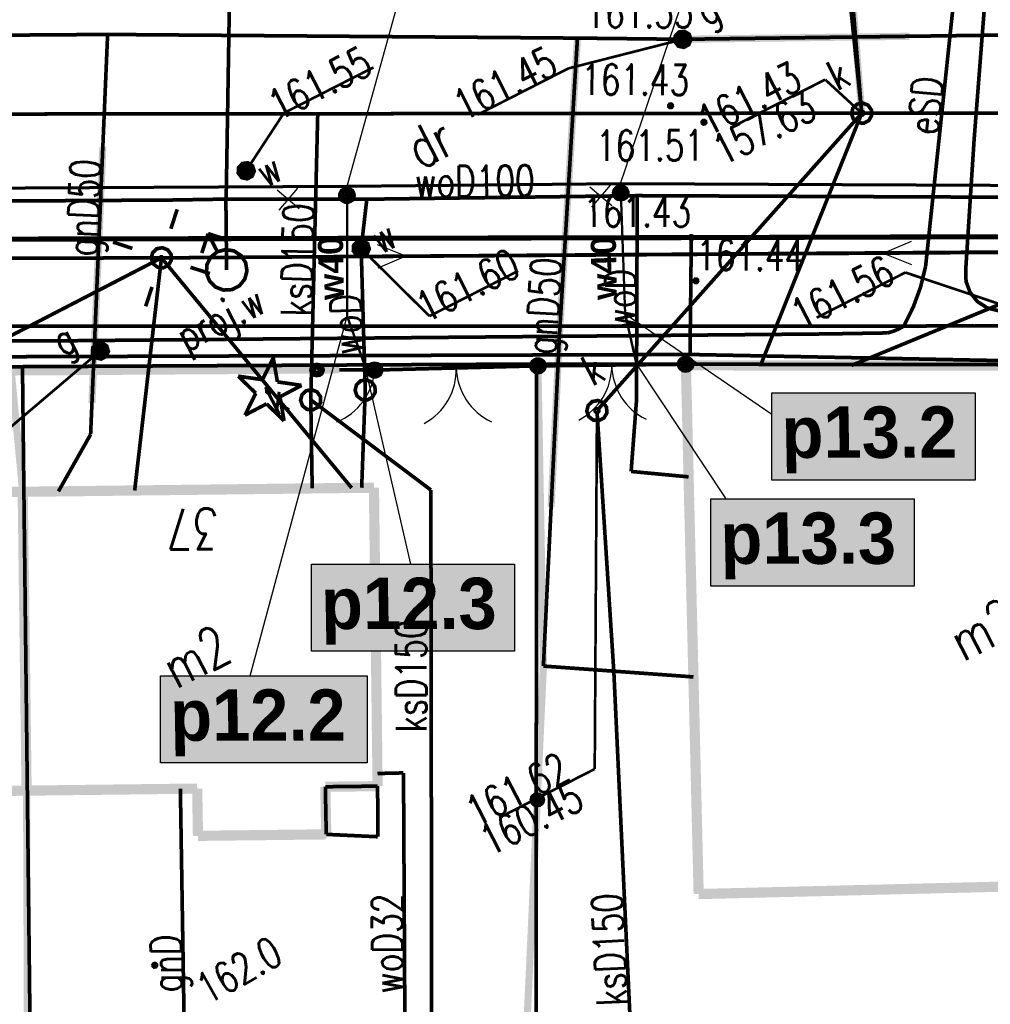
# Model space of a CAD drawing. Extents: x 0 to 7432618, y -40 to 5712028.
# Tile 83 of 165: x 7431326 to 7431349, y 5711639 to 5711663. Entities that reach past the tile are written whole.
import ezdxf
from ezdxf.enums import TextEntityAlignment as Align

# ---------------------------------------------------------------- set-up
doc = ezdxf.new("R2010")
doc.units = 0
doc.header["$MEASUREMENT"] = 0
for name, pattern in [('0', [1.5, 1, -0.5]), ('2218', [1, 0.5, -0.5]), ('3901', [0]), ('5102', [0])]:
    doc.linetypes.add(name, pattern=pattern)
for name, color, linetype in [('Dzialki', 7, 'Continuous'), ('EADTD_T_0', 7, 'Continuous'), ('EGBB_E_T_0', 7, 'Continuous'), ('EGBB_L_0', 7, 'Continuous'), ('EGBE_L_3', 7, 'Continuous'), ('OTK_L_0', 7, 'Continuous'), ('OTK_L_1', 7, 'Continuous'), ('OTK_L_2', 7, 'Continuous'), ('OTO_L_0', 7, 'Continuous'), ('OTO_L_1', 7, 'Continuous'), ('OTO_L_2', 7, 'Continuous'), ('OTR_T_0', 7, 'Continuous'), ('OTR_T_1', 7, 'Continuous'), ('OTZ_T_1', 7, 'Continuous'), ('P_SUKP_L_0', 7, 'Continuous'), ('P_SUL_L_1', 7, 'Continuous'), ('P_SUTP_L_0', 7, 'Continuous'), ('P_SUW_E_T_2', 7, 'Continuous'), ('P_SUW_T_2', 7, 'Continuous'), ('P_SUWP_L_0', 7, 'Continuous'), ('rysunek', 7, 'Continuous'), ('SUE_T_3', 7, 'Continuous'), ('SUEP_E_T_0', 7, 'Continuous'), ('SUEP_L_0', 7, 'Continuous'), ('SUG_E_T_4', 7, 'Continuous'), ('SUG_T_2', 7, 'Continuous'), ('SUGP_E_T_0', 7, 'Continuous'), ('SUGP_L_0', 7, 'Continuous'), ('SUGR_T_0', 7, 'Continuous'), ('SUK_E_T_4', 7, 'Continuous'), ('SUK_T_3', 7, 'Continuous'), ('SUKP_E_T_0', 7, 'Continuous'), ('SUKP_L_0', 7, 'Continuous'), ('SUKR_T_0', 7, 'Continuous'), ('SUL_L_1', 7, 'Continuous'), ('SUP_T_0', 7, 'Continuous'), ('SUP_T_2', 7, 'Continuous'), ('SUTR_T_0', 7, 'Continuous'), ('SUW_E_T_2', 7, 'Continuous'), ('SUW_T_5', 7, 'Continuous'), ('SUWP_E_T_0', 7, 'Continuous'), ('SUWP_L_0', 7, 'Continuous'), ('SUWR_T_0', 7, 'Continuous'), ('Uzytki', 7, 'Continuous')]:
    doc.layers.add(name, color=color, linetype=linetype)
doc.layers.add('rura PRE', color=7, linetype='Continuous', lineweight=30, true_color=0x000000)
doc.layers.add('woda przyłącze', color=140, linetype='Continuous', lineweight=50)
doc.layers.add('woda sieć', color=150, linetype='Continuous', lineweight=70)
doc.styles.add('25', font='GOTHIC.TTF', dxfattribs={"oblique": 8, "height": 0.35})
doc.styles.add('STYL_ARIAL', font='simplex', dxfattribs={"width": 0.75, "oblique": 0.1})

# ---------------------------------------------------------------- blocks, each defined once
blk = doc.blocks.new('OTOB')
at = {"color": 0}
for centre, start, end in [((-1.5, 0), 0, 63.2606), ((1.5, 0), 116.7394, 180)]:
    blk.add_arc(centre, 1.5, start, end, dxfattribs=at)
blk = doc.blocks.new('KOGR')
at = {"color": 0}
for radius in [0.2, 0.18, 0.16, 0.14, 0.12, 0.1, 0.08, 0.06, 0.04, 0.02]:
    blk.add_circle((0, 0), radius, dxfattribs=at)
blk = doc.blocks.new('OTOF')
at = {"color": 0}
blk.add_arc((1.5, 0), 1.5, 116.7394, 180, dxfattribs=at)
blk = doc.blocks.new('SUCW')
at = {"color": 0}
for radius in [0.2, 0.18, 0.16, 0.14, 0.12, 0.1, 0.08, 0.06, 0.04, 0.02]:
    blk.add_circle((0, 0), radius, dxfattribs=at)

msp = doc.modelspace()

# ---------------------------------------------------------------- hatches: boundary and pattern name
at = {"layer": 'woda sieć', "linetype": 'ByBlock'}
for points in [[(7431348.985, 5711654.239), (7431344, 5711654.239), (7431344, 5711652.1), (7431348.985, 5711652.1)], [(7431347.485, 5711651.639), (7431342.5, 5711651.639), (7431342.5, 5711649.5), (7431347.485, 5711649.5)], [(7431337.685, 5711650.039), (7431332.7, 5711650.039), (7431332.7, 5711647.9), (7431337.685, 5711647.9)], [(7431334.065, 5711647.299), (7431329, 5711647.299), (7431329, 5711645.16), (7431334.065, 5711645.16)]]:
    msp.add_hatch(color=256, dxfattribs=at).paths.add_polyline_path(points)

# ---------------------------------------------------------------- linework, layer by layer
at = {"layer": 'Dzialki', "color": 18, "true_color": 0x000000, "const_width": 0.09}
for points in [[(7431325.61, 5711654.88), (7431313.092, 5711654.821)], [(7431338.226, 5711654.945), (7431325.61, 5711654.88)], [(7431325.964, 5711624.043), (7431325.61, 5711654.88)], [(7431338.199, 5711624.083), (7431338.226, 5711654.945)], [(7431356.106, 5711654.92), (7431338.226, 5711654.945)]]:
    msp.add_lwpolyline(points, dxfattribs=at)
at = {"layer": 'EGBB_L_0', "color": 18, "true_color": 0x000000, "const_width": 0.25}
for points in [[(7431356.089, 5711654.901), (7431341.888, 5711654.912)], [(7431341.888, 5711654.912), (7431342.201, 5711641.944)], [(7431334.234, 5711651.912), (7431325.616, 5711651.811)], [(7431334.324, 5711644.591), (7431334.234, 5711651.912)], [(7431325.616, 5711651.811), (7431316.833, 5711651.704)], [(7431325.711, 5711644.481), (7431325.616, 5711651.811)], [(7431333.041, 5711644.576), (7431334.324, 5711644.591)], [(7431333.064, 5711643.408), (7431333.041, 5711644.576)], [(7431321.467, 5711644.435), (7431325.711, 5711644.481)], [(7431325.711, 5711644.481), (7431329.897, 5711644.531)], [(7431329.897, 5711644.531), (7431329.916, 5711643.372)], [(7431329.916, 5711643.372), (7431333.064, 5711643.408)], [(7431342.201, 5711641.944), (7431356.399, 5711642.291)]]:
    msp.add_lwpolyline(points, dxfattribs=at)
at = {"layer": 'EGBE_L_3', "color": 18, "true_color": 0x000000, "const_width": 0.09}
for points in [[(7431334.324, 5711644.591), (7431333.041, 5711644.576)], [(7431333.041, 5711644.576), (7431333.064, 5711643.408)], [(7431334.329, 5711643.35), (7431334.324, 5711644.591)], [(7431333.064, 5711643.408), (7431334.329, 5711643.35)], [(7431334.329, 5711643.35), (7431334.279, 5711643.409)]]:
    msp.add_lwpolyline(points, dxfattribs=at)
at = {"layer": 'OTK_L_0', "color": 18, "linetype": '0', "true_color": 0x000000, "const_width": 0.09}
for points in [[(7431303.332, 5711657.96), (7431342.021, 5711658.046)], [(7431342.021, 5711658.046), (7431361.288, 5711658.099)]]:
    msp.add_lwpolyline(points, dxfattribs=at)
at = {"layer": 'OTK_L_1', "color": 18, "true_color": 0x000000, "const_width": 0.125}
for points in [[(7431303.332, 5711657.96), (7431342.021, 5711658.046)], [(7431342.021, 5711658.046), (7431361.288, 5711658.099)]]:
    msp.add_lwpolyline(points, dxfattribs=at)
at = {"layer": 'OTK_L_2', "color": 18, "linetype": '0', "true_color": 0x000000, "const_width": 0.09}
for points in [[(7431342.021, 5711658.046), (7431303.332, 5711657.96)], [(7431342.021, 5711658.046), (7431341.99, 5711655.179)], [(7431361.288, 5711658.099), (7431342.021, 5711658.046)], [(7431302.505, 5711655.049), (7431341.99, 5711655.179)], [(7431341.99, 5711655.179), (7431356.089, 5711654.901)]]:
    msp.add_lwpolyline(points, dxfattribs=at)
at = {"layer": 'OTO_L_0', "color": 18, "linetype": '3901', "true_color": 0x000000, "const_width": 0.175}
for points in [[(7431325.336, 5711654.75), (7431333.383, 5711654.801)], [(7431338.258, 5711654.9), (7431338.392, 5711647.536)], [(7431325.616, 5711651.811), (7431325.336, 5711654.75)], [(7431337.896, 5711636.762), (7431338.392, 5711647.536)], [(7431325.784, 5711624.042), (7431325.711, 5711644.481)]]:
    msp.add_lwpolyline(points, dxfattribs=at)
at = {"layer": 'OTO_L_0', "color": 18, "true_color": 0x000000}
for centre, radius in [((7431332.836, 5711654.797), 0.175), ((7431332.836, 5711654.797), 0.158), ((7431332.836, 5711654.797), 0.14), ((7431332.836, 5711654.797), 0.122), ((7431332.836, 5711654.797), 0.105), ((7431332.836, 5711654.797), 0.0875), ((7431332.836, 5711654.797), 0.07), ((7431332.836, 5711654.797), 0.0525), ((7431332.836, 5711654.797), 0.035), ((7431338.241, 5711644.254), 0.175), ((7431338.241, 5711644.254), 0.158), ((7431338.241, 5711644.254), 0.14), ((7431338.241, 5711644.254), 0.122), ((7431338.241, 5711644.254), 0.105), ((7431338.241, 5711644.254), 0.0875), ((7431338.241, 5711644.254), 0.07), ((7431338.241, 5711644.254), 0.0525), ((7431338.241, 5711644.254), 0.035)]:
    msp.add_circle(centre, radius, dxfattribs=at)
at = {"layer": 'OTO_L_1', "color": 18, "true_color": 0x000000, "const_width": 0.09}
for points in [[(7431338.258, 5711654.9), (7431334.251, 5711654.797)], [(7431334.251, 5711654.797), (7431338.258, 5711654.9)], [(7431341.881, 5711654.94), (7431338.258, 5711654.9)], [(7431338.258, 5711654.9), (7431341.881, 5711654.94)]]:
    msp.add_lwpolyline(points, dxfattribs=at)
at = {"layer": 'OTO_L_2', "color": 18, "true_color": 0x000000, "const_width": 0.09}
msp.add_lwpolyline([(7431334.251, 5711654.797), (7431333.383, 5711654.801)], dxfattribs=at)
at = {"layer": 'OTR_T_0', "color": 18, "true_color": 0x000000, "const_width": 0.09}
for points in [[(7431341.492, 5711661.319), (7431341.526, 5711661.322), (7431341.553, 5711661.299), (7431341.555, 5711661.265), (7431341.533, 5711661.239), (7431341.499, 5711661.236), (7431341.472, 5711661.259), (7431341.47, 5711661.293), (7431341.492, 5711661.319)], [(7431342.31, 5711660.915), (7431342.345, 5711660.918), (7431342.371, 5711660.895), (7431342.374, 5711660.861), (7431342.351, 5711660.835), (7431342.317, 5711660.832), (7431342.291, 5711660.855), (7431342.288, 5711660.889), (7431342.31, 5711660.915)], [(7431342.001, 5711658.086), (7431342.035, 5711658.089), (7431342.062, 5711658.067), (7431342.064, 5711658.032), (7431342.042, 5711658.006), (7431342.008, 5711658.003), (7431341.981, 5711658.026), (7431341.979, 5711658.06), (7431342.001, 5711658.086)], [(7431342.114, 5711657.025), (7431342.149, 5711657.028), (7431342.175, 5711657.005), (7431342.177, 5711656.971), (7431342.155, 5711656.945), (7431342.121, 5711656.942), (7431342.095, 5711656.964), (7431342.092, 5711656.999), (7431342.114, 5711657.025)]]:
    msp.add_lwpolyline(points, dxfattribs=at)
at = {"layer": 'OTR_T_1', "color": 18, "true_color": 0x000000, "const_width": 0.09}
msp.add_lwpolyline([(7431328.835, 5711640.237), (7431328.869, 5711640.24), (7431328.896, 5711640.217), (7431328.898, 5711640.183), (7431328.876, 5711640.157), (7431328.842, 5711640.154), (7431328.815, 5711640.176), (7431328.813, 5711640.211), (7431328.835, 5711640.237)], dxfattribs=at)
at = {"layer": 'OTZ_T_1', "color": 96, "true_color": 0x008000, "const_width": 0.09}
for points in [[(7431331.498, 5711654.561), (7431331.764, 5711655.099)], [(7431331.764, 5711655.099), (7431331.865, 5711654.507)], [(7431330.904, 5711654.647), (7431331.498, 5711654.561)], [(7431331.334, 5711654.228), (7431330.904, 5711654.647)], [(7431331.624, 5711654.321), (7431331.659, 5711654.324), (7431331.685, 5711654.302), (7431331.687, 5711654.267), (7431331.665, 5711654.241), (7431331.631, 5711654.238), (7431331.605, 5711654.261), (7431331.602, 5711654.295), (7431331.624, 5711654.321)], [(7431331.865, 5711654.507), (7431332.459, 5711654.421)], [(7431332.459, 5711654.421), (7431331.928, 5711654.141)], [(7431331.068, 5711653.69), (7431331.334, 5711654.228)], [(7431331.928, 5711654.141), (7431332.029, 5711653.55)], [(7431331.599, 5711653.969), (7431331.068, 5711653.69)], [(7431332.029, 5711653.55), (7431331.599, 5711653.969)]]:
    msp.add_lwpolyline(points, dxfattribs=at)
at = {"layer": 'P_SUKP_L_0', "color": 36, "linetype": '0', "true_color": 0x803300, "const_width": 0.09}
msp.add_lwpolyline([(7431345.196, 5711673.491), (7431346.202, 5711661.097)], dxfattribs=at)
at = {"layer": 'P_SUL_L_1', "color": 18, "true_color": 0x000000, "const_width": 0.175}
msp.add_lwpolyline([(7431345.196, 5711673.491), (7431346.202, 5711661.097)], dxfattribs=at)
at = {"layer": 'P_SUTP_L_0', "color": 30, "linetype": '0', "true_color": 0xff9100, "const_width": 0.09}
for points in [[(7431329.02, 5711657.549), (7431353.781, 5711657.72)], [(7431307.218, 5711657.496), (7431329.02, 5711657.549)], [(7431329.02, 5711657.549), (7431317.737, 5711651.715)], [(7431329.02, 5711657.549), (7431333.687, 5711651.906)]]:
    msp.add_lwpolyline(points, dxfattribs=at)
at = {"layer": 'P_SUW_T_2', "color": 5, "true_color": 0x0000ff, "const_width": 0.09}
for points in [[(7431330.165, 5711658.144), (7431330.01, 5711657.668)], [(7431330.392, 5711657.699), (7431330.165, 5711658.144)], [(7431330.165, 5711658.144), (7431330.64, 5711657.989)], [(7431330.392, 5711657.699), (7431330.593, 5711657.752), (7431330.798, 5711657.72), (7431330.972, 5711657.607), (7431331.086, 5711657.432), (7431331.118, 5711657.227), (7431331.064, 5711657.026), (7431330.933, 5711656.864), (7431330.748, 5711656.77), (7431330.54, 5711656.759), (7431330.346, 5711656.834), (7431330.199, 5711656.981), (7431330.125, 5711657.175), (7431330.136, 5711657.382), (7431330.23, 5711657.568), (7431330.392, 5711657.699)]]:
    msp.add_lwpolyline(points, dxfattribs=at)
at = {"layer": 'P_SUWP_L_0', "color": 5, "linetype": '0', "true_color": 0x0000ff, "const_width": 0.09}
msp.add_lwpolyline([(7431330.601, 5711658.984), (7431330.619, 5711657.253)], dxfattribs=at)
at = {"layer": 'rura PRE', "color": 1, "linetype": 'ByBlock'}
for points in [[(7431331.858, 5711659.214), (7431332.4, 5711658.759)], [(7431332.356, 5711659.258), (7431331.901, 5711658.716)], [(7431339.53, 5711659.291), (7431340.071, 5711658.836)], [(7431340.028, 5711659.334), (7431339.573, 5711658.792)]]:
    msp.add_lwpolyline(points, dxfattribs=at)
at = {"layer": 'rysunek', "linetype": 'ByBlock'}
for points in [[(7431333.577, 5711659.311), (7431336.233, 5711668.9)], [(7431340.287, 5711659.371), (7431343.349, 5711668.389)], [(7431331.2, 5711647.299), (7431333.58, 5711656.116)], [(7431340.401, 5711656.179), (7431344, 5711653.719)], [(7431334.003, 5711654.923), (7431335.133, 5711650.039)], [(7431340.679, 5711654.941), (7431342.867, 5711651.639)]]:
    msp.add_lwpolyline(points, dxfattribs=at)
at = {"layer": 'rysunek', "linetype": 'ByBlock', "transparency": 33554676}
for points in [[(7431344, 5711654.239), (7431348.985, 5711654.239), (7431348.985, 5711652.1), (7431344, 5711652.1)], [(7431344, 5711654.239), (7431348.985, 5711654.239), (7431348.985, 5711652.1), (7431344, 5711652.1)], [(7431342.5, 5711651.639), (7431347.485, 5711651.639), (7431347.485, 5711649.5), (7431342.5, 5711649.5)], [(7431342.5, 5711651.639), (7431347.485, 5711651.639), (7431347.485, 5711649.5), (7431342.5, 5711649.5)], [(7431332.7, 5711650.039), (7431337.685, 5711650.039), (7431337.685, 5711647.9), (7431332.7, 5711647.9)], [(7431332.7, 5711650.039), (7431337.685, 5711650.039), (7431337.685, 5711647.9), (7431332.7, 5711647.9)], [(7431329, 5711647.299), (7431334.065, 5711647.299), (7431334.065, 5711645.16), (7431329, 5711645.16)], [(7431329, 5711647.299), (7431334.065, 5711647.299), (7431334.065, 5711645.16), (7431329, 5711645.16)]]:
    msp.add_lwpolyline(points, close=True, dxfattribs=at)
at = {"layer": 'SUE_T_3', "color": 18, "true_color": 0x000000, "const_width": 0.09}
for points in [[(7431329.252, 5711658.263), (7431329.406, 5711658.738)], [(7431328.306, 5711657.781), (7431327.831, 5711657.936)], [(7431328.906, 5711657.772), (7431329.045, 5711657.798), (7431329.175, 5711657.745), (7431329.257, 5711657.63), (7431329.262, 5711657.489), (7431329.191, 5711657.368), (7431329.066, 5711657.304), (7431328.926, 5711657.318), (7431328.815, 5711657.405), (7431328.77, 5711657.539), (7431328.804, 5711657.675), (7431328.906, 5711657.772)], [(7431329.008, 5711657.572), (7431329.028, 5711657.573), (7431329.042, 5711657.561), (7431329.044, 5711657.542), (7431329.031, 5711657.527), (7431329.012, 5711657.526), (7431328.998, 5711657.538), (7431328.996, 5711657.557), (7431329.008, 5711657.572)], [(7431329.733, 5711657.318), (7431330.209, 5711657.163)], [(7431328.788, 5711656.836), (7431328.634, 5711656.361)]]:
    msp.add_lwpolyline(points, dxfattribs=at)
at = {"layer": 'SUEP_L_0', "color": 1, "true_color": 0xff0000}
for p, q in [((7431335.02, 5711657.589), (7431334.325, 5711657.871)), ((7431346.729, 5711657.665), (7431347.42, 5711657.957)), ((7431335.02, 5711657.589), (7431334.329, 5711657.297)), ((7431346.729, 5711657.665), (7431347.423, 5711657.383))]:
    msp.add_line(p, q, dxfattribs=at)
at = {"layer": 'SUEP_L_0', "color": 1, "true_color": 0xff0000, "const_width": 0.09}
for points in [[(7431349.277, 5711671.587), (7431347.769, 5711657.338)], [(7431349.634, 5711669.119), (7431348.958, 5711660.424)], [(7431348.958, 5711660.424), (7431348.754, 5711657.257)], [(7431352.728, 5711657.705), (7431345.948, 5711654.909)], [(7431329.02, 5711657.549), (7431328.363, 5711651.843)], [(7431347.769, 5711657.338), (7431347.646, 5711656.832), (7431347.467, 5711656.343), (7431347.235, 5711655.876)], [(7431349.557, 5711656.252), (7431349.28, 5711656.323), (7431349.039, 5711656.478), (7431348.861, 5711656.702), (7431348.762, 5711656.97), (7431348.754, 5711657.257)], [(7431329.94, 5711655.875), (7431309.605, 5711655.873)], [(7431347.235, 5711655.876), (7431329.94, 5711655.875)], [(7431347.235, 5711655.876), (7431347.109, 5711655.805), (7431346.977, 5711655.748), (7431346.838, 5711655.708)], [(7431348.961, 5711655.881), (7431347.235, 5711655.876)], [(7431370.334, 5711655.806), (7431348.961, 5711655.881)], [(7431326.432, 5711655.513), (7431303.064, 5711655.581)], [(7431345.335, 5711655.683), (7431326.432, 5711655.513)], [(7431346.838, 5711655.708), (7431345.335, 5711655.683)]]:
    msp.add_lwpolyline(points, dxfattribs=at)
at = {"layer": 'SUEP_L_0', "color": 1, "linetype": '5102', "true_color": 0xff0000, "const_width": 0.09}
for points in [[(7431352.728, 5711657.705), (7431329.02, 5711657.549)], [(7431329.02, 5711657.549), (7431307.218, 5711657.496)]]:
    msp.add_lwpolyline(points, dxfattribs=at)
at = {"layer": 'SUG_T_2', "color": 56, "true_color": 0x808000, "const_width": 0.09}
for points in [[(7431341.719, 5711663.089), (7431341.855, 5711663.105), (7431341.97, 5711663.031), (7431342.01, 5711662.9), (7431341.956, 5711662.774), (7431341.834, 5711662.712), (7431341.701, 5711662.743), (7431341.619, 5711662.852), (7431341.626, 5711662.989), (7431341.719, 5711663.089)], [(7431341.731, 5711663.066), (7431341.849, 5711663.081), (7431341.95, 5711663.016), (7431341.985, 5711662.901), (7431341.938, 5711662.791), (7431341.831, 5711662.737), (7431341.715, 5711662.764), (7431341.643, 5711662.859), (7431341.649, 5711662.979), (7431341.731, 5711663.066)], [(7431341.742, 5711663.044), (7431341.856, 5711663.053), (7431341.944, 5711662.979), (7431341.953, 5711662.864), (7431341.878, 5711662.777), (7431341.764, 5711662.768), (7431341.676, 5711662.842), (7431341.667, 5711662.957), (7431341.742, 5711663.044)], [(7431341.753, 5711663.022), (7431341.849, 5711663.029), (7431341.921, 5711662.967), (7431341.929, 5711662.872), (7431341.867, 5711662.799), (7431341.771, 5711662.792), (7431341.699, 5711662.854), (7431341.691, 5711662.949), (7431341.753, 5711663.022)], [(7431341.765, 5711663), (7431341.841, 5711663.006), (7431341.899, 5711662.956), (7431341.905, 5711662.88), (7431341.855, 5711662.821), (7431341.779, 5711662.815), (7431341.721, 5711662.865), (7431341.715, 5711662.941), (7431341.765, 5711663)], [(7431341.776, 5711662.977), (7431341.833, 5711662.982), (7431341.877, 5711662.944), (7431341.881, 5711662.887), (7431341.844, 5711662.844), (7431341.787, 5711662.839), (7431341.743, 5711662.876), (7431341.739, 5711662.934), (7431341.776, 5711662.977)], [(7431341.787, 5711662.955), (7431341.826, 5711662.958), (7431341.855, 5711662.933), (7431341.858, 5711662.895), (7431341.833, 5711662.866), (7431341.795, 5711662.863), (7431341.766, 5711662.888), (7431341.762, 5711662.926), (7431341.787, 5711662.955)], [(7431341.799, 5711662.933), (7431341.818, 5711662.934), (7431341.832, 5711662.922), (7431341.834, 5711662.903), (7431341.821, 5711662.888), (7431341.802, 5711662.887), (7431341.788, 5711662.899), (7431341.786, 5711662.918), (7431341.799, 5711662.933)], [(7431341.807, 5711662.917), (7431341.812, 5711662.917), (7431341.816, 5711662.914), (7431341.817, 5711662.908), (7431341.813, 5711662.904), (7431341.808, 5711662.904), (7431341.804, 5711662.907), (7431341.803, 5711662.913), (7431341.807, 5711662.917)], [(7431327.427, 5711655.443), (7431327.563, 5711655.46), (7431327.678, 5711655.386), (7431327.718, 5711655.255), (7431327.664, 5711655.129), (7431327.542, 5711655.067), (7431327.409, 5711655.097), (7431327.327, 5711655.207), (7431327.334, 5711655.343), (7431327.427, 5711655.443)], [(7431327.439, 5711655.421), (7431327.557, 5711655.436), (7431327.658, 5711655.371), (7431327.693, 5711655.256), (7431327.646, 5711655.146), (7431327.539, 5711655.092), (7431327.423, 5711655.118), (7431327.351, 5711655.214), (7431327.357, 5711655.334), (7431327.439, 5711655.421)], [(7431327.45, 5711655.399), (7431327.564, 5711655.408), (7431327.652, 5711655.333), (7431327.661, 5711655.219), (7431327.586, 5711655.132), (7431327.472, 5711655.123), (7431327.384, 5711655.197), (7431327.375, 5711655.312), (7431327.45, 5711655.399)], [(7431327.461, 5711655.377), (7431327.557, 5711655.384), (7431327.629, 5711655.322), (7431327.637, 5711655.227), (7431327.575, 5711655.154), (7431327.479, 5711655.146), (7431327.407, 5711655.208), (7431327.399, 5711655.304), (7431327.461, 5711655.377)], [(7431327.473, 5711655.354), (7431327.549, 5711655.36), (7431327.607, 5711655.311), (7431327.613, 5711655.234), (7431327.563, 5711655.176), (7431327.487, 5711655.17), (7431327.429, 5711655.22), (7431327.423, 5711655.296), (7431327.473, 5711655.354)], [(7431327.484, 5711655.332), (7431327.541, 5711655.336), (7431327.585, 5711655.299), (7431327.589, 5711655.242), (7431327.552, 5711655.198), (7431327.495, 5711655.194), (7431327.451, 5711655.231), (7431327.447, 5711655.288), (7431327.484, 5711655.332)], [(7431327.495, 5711655.31), (7431327.534, 5711655.313), (7431327.563, 5711655.288), (7431327.566, 5711655.25), (7431327.541, 5711655.221), (7431327.503, 5711655.218), (7431327.474, 5711655.243), (7431327.47, 5711655.281), (7431327.495, 5711655.31)], [(7431327.507, 5711655.287), (7431327.526, 5711655.289), (7431327.54, 5711655.277), (7431327.542, 5711655.257), (7431327.529, 5711655.243), (7431327.51, 5711655.241), (7431327.496, 5711655.254), (7431327.494, 5711655.273), (7431327.507, 5711655.287)], [(7431327.515, 5711655.272), (7431327.52, 5711655.272), (7431327.524, 5711655.268), (7431327.525, 5711655.263), (7431327.521, 5711655.259), (7431327.516, 5711655.258), (7431327.512, 5711655.262), (7431327.511, 5711655.267), (7431327.515, 5711655.272)]]:
    msp.add_lwpolyline(points, dxfattribs=at)
at = {"layer": 'SUGP_L_0', "color": 56, "true_color": 0x808000, "const_width": 0.09}
for points in [[(7431322.118, 5711662.989), (7431327.699, 5711663.029)], [(7431327.699, 5711663.029), (7431327.582, 5711660.277)], [(7431327.699, 5711663.029), (7431339.227, 5711662.939)], [(7431347.371, 5711662.984), (7431351.442, 5711663.037)], [(7431339.227, 5711662.939), (7431338.789, 5711655.71)], [(7431339.227, 5711662.939), (7431341.81, 5711662.91)], [(7431341.81, 5711662.91), (7431347.371, 5711662.984)], [(7431327.582, 5711660.277), (7431327.315, 5711653.993)], [(7431338.789, 5711655.71), (7431338.581, 5711651.435)], [(7431327.315, 5711653.993), (7431327.282, 5711653.218)], [(7431327.282, 5711653.218), (7431326.492, 5711651.821)], [(7431338.581, 5711651.435), (7431338.392, 5711647.536)], [(7431338.392, 5711647.536), (7431342.073, 5711647.27)], [(7431329.61, 5711636.734), (7431329.484, 5711644.526)]]:
    msp.add_lwpolyline(points, dxfattribs=at)
at = {"layer": 'SUGR_T_0', "color": 56, "true_color": 0x808000, "const_width": 0.065}
for points in [[(7431341.81, 5711662.91), (7431339.005, 5711662.196)], [(7431341.782, 5711662.966), (7431341.829, 5711662.97), (7431341.866, 5711662.939), (7431341.87, 5711662.891), (7431341.838, 5711662.855), (7431341.791, 5711662.851), (7431341.754, 5711662.882), (7431341.751, 5711662.93), (7431341.782, 5711662.966)], [(7431336.78, 5711661.062), (7431339.005, 5711662.196)], [(7431327.49, 5711655.321), (7431327.537, 5711655.325), (7431327.574, 5711655.294), (7431327.578, 5711655.246), (7431327.546, 5711655.21), (7431327.499, 5711655.206), (7431327.462, 5711655.237), (7431327.459, 5711655.285), (7431327.49, 5711655.321)], [(7431327.518, 5711655.265), (7431324.645, 5711652.826)]]:
    msp.add_lwpolyline(points, dxfattribs=at)
at = {"layer": 'SUK_T_3', "color": 36, "true_color": 0x803300, "const_width": 0.09}
for points in [[(7431346.089, 5711661.319), (7431346.227, 5711661.345), (7431346.358, 5711661.293), (7431346.439, 5711661.177), (7431346.445, 5711661.037), (7431346.374, 5711660.915), (7431346.248, 5711660.851), (7431346.108, 5711660.865), (7431345.998, 5711660.953), (7431345.952, 5711661.086), (7431345.986, 5711661.223), (7431346.089, 5711661.319)], [(7431332.57, 5711654.288), (7431332.709, 5711654.314), (7431332.839, 5711654.261), (7431332.921, 5711654.146), (7431332.927, 5711654.005), (7431332.856, 5711653.884), (7431332.73, 5711653.82), (7431332.59, 5711653.834), (7431332.48, 5711653.921), (7431332.434, 5711654.055), (7431332.468, 5711654.191), (7431332.57, 5711654.288)], [(7431339.592, 5711654.025), (7431339.731, 5711654.051), (7431339.861, 5711653.998), (7431339.942, 5711653.883), (7431339.948, 5711653.742), (7431339.877, 5711653.621), (7431339.752, 5711653.557), (7431339.612, 5711653.571), (7431339.501, 5711653.658), (7431339.456, 5711653.792), (7431339.49, 5711653.928), (7431339.592, 5711654.025)]]:
    msp.add_lwpolyline(points, dxfattribs=at)
at = {"layer": 'SUKP_L_0', "color": 36, "true_color": 0x803300, "const_width": 0.09}
for points in [[(7431346.202, 5711661.097), (7431344.54, 5711677.059)], [(7431332.855, 5711661.084), (7431319.296, 5711661.071)], [(7431332.684, 5711654.065), (7431332.855, 5711661.084)], [(7431332.855, 5711661.084), (7431346.202, 5711661.097)], [(7431346.202, 5711661.097), (7431339.706, 5711653.802)], [(7431346.202, 5711661.097), (7431343.719, 5711654.911)], [(7431346.202, 5711661.097), (7431400.862, 5711661.091)], [(7431335.631, 5711651.855), (7431332.684, 5711654.065)], [(7431332.684, 5711654.065), (7431332.719, 5711651.894)], [(7431340.12, 5711647.397), (7431339.706, 5711653.802)], [(7431335.653, 5711636.764), (7431335.631, 5711651.855)], [(7431340.753, 5711633.857), (7431340.12, 5711647.397)]]:
    msp.add_lwpolyline(points, dxfattribs=at)
at = {"layer": 'SUKR_T_0', "color": 36, "true_color": 0x803300, "const_width": 0.065}
for points in [[(7431342.983, 5711660.739), (7431345.305, 5711661.922)], [(7431346.202, 5711661.097), (7431345.305, 5711661.922)], [(7431346.174, 5711661.152), (7431346.222, 5711661.156), (7431346.258, 5711661.125), (7431346.262, 5711661.077), (7431346.231, 5711661.041), (7431346.183, 5711661.037), (7431346.146, 5711661.068), (7431346.143, 5711661.116), (7431346.174, 5711661.152)], [(7431339.677, 5711653.858), (7431339.725, 5711653.862), (7431339.761, 5711653.831), (7431339.765, 5711653.783), (7431339.734, 5711653.747), (7431339.686, 5711653.743), (7431339.65, 5711653.774), (7431339.646, 5711653.822), (7431339.677, 5711653.858)], [(7431339.706, 5711653.802), (7431339.651, 5711645.011)], [(7431337.305, 5711643.816), (7431339.651, 5711645.011)]]:
    msp.add_lwpolyline(points, dxfattribs=at)
at = {"layer": 'SUL_L_1', "color": 18, "true_color": 0x000000, "const_width": 0.175}
for points in [[(7431341.81, 5711662.91), (7431347.371, 5711662.984)], [(7431339.227, 5711662.939), (7431338.789, 5711655.71)], [(7431327.315, 5711653.993), (7431327.582, 5711660.277)], [(7431338.789, 5711655.71), (7431338.581, 5711651.435)]]:
    msp.add_lwpolyline(points, dxfattribs=at)
at = {"layer": 'SUP_T_0', "color": 5, "true_color": 0x0000ff, "const_width": 0.09}
msp.add_lwpolyline([(7431333.908, 5711654.532), (7431334.046, 5711654.558), (7431334.177, 5711654.505), (7431334.258, 5711654.39), (7431334.264, 5711654.249), (7431334.193, 5711654.127), (7431334.068, 5711654.063), (7431333.927, 5711654.077), (7431333.817, 5711654.165), (7431333.772, 5711654.298), (7431333.806, 5711654.435), (7431333.908, 5711654.532)], dxfattribs=at)
at = {"layer": 'SUP_T_2', "color": 18, "true_color": 0x000000, "const_width": 0.09}
msp.add_lwpolyline([(7431328.906, 5711657.772), (7431329.045, 5711657.798), (7431329.175, 5711657.745), (7431329.257, 5711657.63), (7431329.262, 5711657.489), (7431329.191, 5711657.368), (7431329.066, 5711657.304), (7431328.926, 5711657.318), (7431328.815, 5711657.405), (7431328.77, 5711657.539), (7431328.804, 5711657.675), (7431328.906, 5711657.772)], dxfattribs=at)
at = {"layer": 'SUTR_T_0', "color": 30, "true_color": 0xff9100, "const_width": 0.065}
for points in [[(7431345.096, 5711656.081), (7431347.273, 5711657.19)], [(7431350.52, 5711656.103), (7431347.273, 5711657.19)]]:
    msp.add_lwpolyline(points, dxfattribs=at)
at = {"layer": 'SUW_T_5', "color": 5, "true_color": 0x0000ff, "const_width": 0.09}
for points in [[(7431331.006, 5711659.863), (7431331.142, 5711659.88), (7431331.256, 5711659.805), (7431331.296, 5711659.675), (7431331.243, 5711659.549), (7431331.121, 5711659.487), (7431330.988, 5711659.517), (7431330.905, 5711659.627), (7431330.913, 5711659.763), (7431331.006, 5711659.863)], [(7431331.017, 5711659.841), (7431331.136, 5711659.856), (7431331.236, 5711659.79), (7431331.271, 5711659.676), (7431331.225, 5711659.566), (7431331.118, 5711659.511), (7431331.001, 5711659.538), (7431330.929, 5711659.634), (7431330.936, 5711659.753), (7431331.017, 5711659.841)], [(7431331.029, 5711659.819), (7431331.143, 5711659.828), (7431331.23, 5711659.753), (7431331.239, 5711659.639), (7431331.165, 5711659.551), (7431331.05, 5711659.542), (7431330.963, 5711659.617), (7431330.954, 5711659.731), (7431331.029, 5711659.819)], [(7431331.04, 5711659.796), (7431331.135, 5711659.804), (7431331.208, 5711659.742), (7431331.216, 5711659.646), (7431331.153, 5711659.574), (7431331.058, 5711659.566), (7431330.985, 5711659.628), (7431330.978, 5711659.724), (7431331.04, 5711659.796)], [(7431331.051, 5711659.774), (7431331.128, 5711659.78), (7431331.186, 5711659.73), (7431331.192, 5711659.654), (7431331.142, 5711659.596), (7431331.066, 5711659.59), (7431331.008, 5711659.64), (7431331.002, 5711659.716), (7431331.051, 5711659.774)], [(7431331.063, 5711659.752), (7431331.12, 5711659.756), (7431331.163, 5711659.719), (7431331.168, 5711659.662), (7431331.131, 5711659.618), (7431331.073, 5711659.614), (7431331.03, 5711659.651), (7431331.025, 5711659.708), (7431331.063, 5711659.752)], [(7431331.074, 5711659.73), (7431331.112, 5711659.733), (7431331.141, 5711659.708), (7431331.144, 5711659.67), (7431331.119, 5711659.641), (7431331.081, 5711659.637), (7431331.052, 5711659.662), (7431331.049, 5711659.701), (7431331.074, 5711659.73)], [(7431331.085, 5711659.707), (7431331.104, 5711659.709), (7431331.119, 5711659.696), (7431331.12, 5711659.677), (7431331.108, 5711659.663), (7431331.089, 5711659.661), (7431331.074, 5711659.674), (7431331.073, 5711659.693), (7431331.085, 5711659.707)], [(7431331.093, 5711659.691), (7431331.099, 5711659.692), (7431331.103, 5711659.688), (7431331.104, 5711659.683), (7431331.1, 5711659.679), (7431331.094, 5711659.678), (7431331.09, 5711659.682), (7431331.09, 5711659.687), (7431331.093, 5711659.691)], [(7431333.829, 5711657.957), (7431333.965, 5711657.974), (7431334.079, 5711657.899), (7431334.119, 5711657.768), (7431334.066, 5711657.643), (7431333.944, 5711657.58), (7431333.811, 5711657.611), (7431333.728, 5711657.72), (7431333.736, 5711657.857), (7431333.829, 5711657.957)], [(7431333.84, 5711657.935), (7431333.959, 5711657.95), (7431334.059, 5711657.884), (7431334.095, 5711657.77), (7431334.048, 5711657.66), (7431333.941, 5711657.605), (7431333.824, 5711657.632), (7431333.752, 5711657.728), (7431333.759, 5711657.847), (7431333.84, 5711657.935)], [(7431333.852, 5711657.913), (7431333.966, 5711657.922), (7431334.053, 5711657.847), (7431334.062, 5711657.733), (7431333.988, 5711657.645), (7431333.873, 5711657.636), (7431333.786, 5711657.711), (7431333.777, 5711657.825), (7431333.852, 5711657.913)], [(7431333.863, 5711657.89), (7431333.958, 5711657.898), (7431334.031, 5711657.836), (7431334.039, 5711657.74), (7431333.976, 5711657.668), (7431333.881, 5711657.66), (7431333.808, 5711657.722), (7431333.801, 5711657.818), (7431333.863, 5711657.89)], [(7431333.874, 5711657.868), (7431333.951, 5711657.874), (7431334.009, 5711657.824), (7431334.015, 5711657.748), (7431333.965, 5711657.69), (7431333.889, 5711657.684), (7431333.831, 5711657.734), (7431333.825, 5711657.81), (7431333.874, 5711657.868)], [(7431333.886, 5711657.846), (7431333.943, 5711657.85), (7431333.987, 5711657.813), (7431333.991, 5711657.756), (7431333.954, 5711657.712), (7431333.897, 5711657.708), (7431333.853, 5711657.745), (7431333.848, 5711657.802), (7431333.886, 5711657.846)], [(7431333.897, 5711657.824), (7431333.935, 5711657.827), (7431333.964, 5711657.802), (7431333.967, 5711657.763), (7431333.942, 5711657.734), (7431333.904, 5711657.731), (7431333.875, 5711657.756), (7431333.872, 5711657.794), (7431333.897, 5711657.824)], [(7431333.908, 5711657.801), (7431333.927, 5711657.803), (7431333.942, 5711657.79), (7431333.944, 5711657.771), (7431333.931, 5711657.757), (7431333.912, 5711657.755), (7431333.897, 5711657.768), (7431333.896, 5711657.787), (7431333.908, 5711657.801)], [(7431333.916, 5711657.785), (7431333.922, 5711657.786), (7431333.926, 5711657.782), (7431333.927, 5711657.777), (7431333.923, 5711657.773), (7431333.917, 5711657.772), (7431333.913, 5711657.776), (7431333.913, 5711657.781), (7431333.916, 5711657.785)]]:
    msp.add_lwpolyline(points, dxfattribs=at)
at = {"layer": 'SUWP_L_0', "color": 5, "true_color": 0x0000ff, "const_width": 0.09}
for points in [[(7431330.608, 5711658.99), (7431330.927, 5711678.372)], [(7431318.595, 5711658.904), (7431329.224, 5711658.967)], [(7431329.224, 5711658.967), (7431330.608, 5711658.99)], [(7431330.608, 5711658.99), (7431334.059, 5711658.987)], [(7431334.059, 5711658.987), (7431333.92, 5711657.779)], [(7431334.059, 5711658.987), (7431340.694, 5711659.075)], [(7431340.675, 5711654.038), (7431340.694, 5711659.075)], [(7431340.694, 5711659.075), (7431375.181, 5711658.926)], [(7431333.92, 5711657.779), (7431334.021, 5711654.309)], [(7431334.021, 5711654.309), (7431333.933, 5711651.909)], [(7431340.544, 5711652.31), (7431340.675, 5711654.038)], [(7431340.544, 5711652.31), (7431341.954, 5711652.177)], [(7431334.959, 5711644.916), (7431334.321, 5711644.901)], [(7431335.004, 5711636.764), (7431334.959, 5711644.916)]]:
    msp.add_lwpolyline(points, dxfattribs=at)
at = {"layer": 'SUWR_T_0', "color": 5, "true_color": 0x0000ff, "const_width": 0.065}
for points in [[(7431332.023, 5711661.1), (7431334.224, 5711662.222)], [(7431331.097, 5711659.685), (7431332.023, 5711661.1)], [(7431331.068, 5711659.741), (7431331.116, 5711659.745), (7431331.152, 5711659.713), (7431331.156, 5711659.666), (7431331.125, 5711659.629), (7431331.077, 5711659.626), (7431331.041, 5711659.657), (7431331.037, 5711659.704), (7431331.068, 5711659.741)], [(7431333.891, 5711657.835), (7431333.939, 5711657.838), (7431333.975, 5711657.807), (7431333.979, 5711657.76), (7431333.948, 5711657.723), (7431333.9, 5711657.72), (7431333.864, 5711657.751), (7431333.86, 5711657.798), (7431333.891, 5711657.835)], [(7431333.92, 5711657.779), (7431335.596, 5711656.12)], [(7431335.596, 5711656.12), (7431337.773, 5711657.229)]]:
    msp.add_lwpolyline(points, dxfattribs=at)
at = {"layer": 'Uzytki', "color": 96, "linetype": '2218', "true_color": 0x008000, "const_width": 0.09}
for points in [[(7431325.61, 5711654.88), (7431313.092, 5711654.821)], [(7431338.226, 5711654.945), (7431325.61, 5711654.88)], [(7431356.106, 5711654.92), (7431338.226, 5711654.945)]]:
    msp.add_lwpolyline(points, dxfattribs=at)
at = {"layer": 'woda przyłącze', "linetype": 'ByBlock'}
for points in [[(7431333.577, 5711659.311), (7431333.58, 5711656.116), (7431334.003, 5711654.923)], [(7431340.287, 5711659.371), (7431340.401, 5711656.179), (7431340.679, 5711654.941)]]:
    msp.add_lwpolyline(points, dxfattribs=at)
at = {"layer": 'woda sieć', "linetype": 'ByBlock'}
msp.add_lwpolyline([(7431253.428, 5711658.921), (7431256.775, 5711658.952), (7431269.72, 5711659.073), (7431283.33, 5711659.201), (7431283.833, 5711659.205), (7431292.399, 5711659.285), (7431299.63, 5711659.269), (7431306.414, 5711659.195), (7431318.176, 5711659.232), (7431324.091, 5711659.257), (7431333.577, 5711659.311), (7431340.287, 5711659.371), (7431371.118, 5711659.234), (7431374.829, 5711659.245), (7431389.323, 5711659.291), (7431403.071, 5711659.265), (7431412, 5711659.245), (7431425.45, 5711659.216), (7431481.299, 5711658.733), (7431494.576, 5711658.798), (7431515.35, 5711658.904), (7431528.247, 5711658.957), (7431555.854, 5711658.747), (7431555.854, 5711658.747)], dxfattribs=at)

# ---------------------------------------------------------------- block references
at = {"layer": 'OTO_L_1', "color": 18, "true_color": 0x000000}
for name, p, rotation in [('KOGR', (7431338.258, 5711654.9), 27), ('KOGR', (7431338.258, 5711654.9), 27), ('KOGR', (7431341.881, 5711654.94), 27), ('KOGR', (7431334.251, 5711654.797), 27), ('OTOB', (7431336.255, 5711654.849), 181.46942), ('OTOB', (7431340.07, 5711654.92), 180.6271699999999)]:
    msp.add_blockref(name, p, dxfattribs=dict(at, rotation=rotation))
at = {"layer": 'OTO_L_2', "color": 18, "true_color": 0x000000, "rotation": 175.64244}
msp.add_blockref('OTOF', (7431334.251, 5711654.797), dxfattribs=at)
at = {"layer": 'rura PRE'}
for p, rotation in [((7431333.572, 5711659.081), 15.53284092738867), ((7431340.29, 5711659.142), 17.53284092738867)]:
    msp.add_blockref('SUCW', p, dxfattribs=dict(at, rotation=rotation))

# ---------------------------------------------------------------- texts
at = {"layer": 'EADTD_T_0', "color": 18, "true_color": 0x000000, "style": 'STYL_ARIAL', "width": 0.75}
msp.add_text('37', height=1, rotation=180.63, dxfattribs=at).set_placement((7431329.777, 5711651.699), align=Align.BOTTOM_CENTER)
at = {"layer": 'EGBB_E_T_0', "color": 18, "true_color": 0x000000, "style": 'STYL_ARIAL', "width": 0.75}
for p in [(7431349.182, 5711648.438), (7431329.866, 5711647.772)]:
    msp.add_text('m2', height=1, rotation=27, dxfattribs=at).set_placement(p, align=Align.MIDDLE_CENTER)
at = {"layer": 'OTR_T_0', "color": 18, "true_color": 0x000000, "style": 'STYL_ARIAL', "width": 0.75}
for s, rotation, p in [('161.55', 0.0777, (7431342.074, 5711663.946)), ('161.51', 0.28, (7431342.332, 5711660.687))]:
    msp.add_text(s, height=0.75, rotation=rotation, dxfattribs=at).set_placement(p, align=Align.TOP_RIGHT)
for rotation, p in [(359.6042, (7431341.967, 5711661.309)), (0.1277, (7431342.021, 5711658.088))]:
    msp.add_text('161.43', height=0.75, rotation=rotation, dxfattribs=at).set_placement(p, align=Align.BOTTOM_RIGHT)
msp.add_text('161.44', height=0.75, rotation=359.5009, dxfattribs=at).set_placement((7431342.135, 5711657.026), align=Align.BOTTOM_LEFT)
at = {"layer": 'OTR_T_1', "color": 18, "true_color": 0x000000, "style": 'STYL_ARIAL', "width": 0.75}
msp.add_text('162.0', height=0.75, rotation=29.2866, dxfattribs=at).set_placement((7431330.267, 5711639.025), align=Align.BOTTOM_LEFT)
at = {"layer": 'P_SUW_E_T_2', "color": 5, "true_color": 0x0000ff, "style": 'STYL_ARIAL', "width": 0.75}
msp.add_text('proj.w', height=0.75, rotation=27, dxfattribs=at).set_placement((7431329.74, 5711655.027), align=Align.BOTTOM_LEFT)
at = {"layer": 'SUEP_E_T_0', "color": 1, "true_color": 0xff0000, "style": 'STYL_ARIAL', "width": 0.75}
msp.add_text('eSD', height=0.75, rotation=84.6765, dxfattribs=at).set_placement((7431347.765, 5711661.288), align=Align.MIDDLE_CENTER)
at = {"layer": 'SUG_E_T_4', "color": 56, "true_color": 0x808000, "style": 'STYL_ARIAL', "width": 0.75}
for p in [(7431342.483, 5711663.026), (7431326.693, 5711654.918)]:
    msp.add_text('g', height=0.75, rotation=27, dxfattribs=at).set_placement(p, align=Align.BOTTOM_LEFT)
at = {"layer": 'SUGP_E_T_0', "color": 56, "true_color": 0x808000, "style": 'STYL_ARIAL', "width": 0.75}
for s, rotation, p in [('gnD50', 87.5633, (7431327.113, 5711658.779)), ('gnD50', 86.5304, (7431338.395, 5711656.37)), ('gnD', 90.9222, (7431329.137, 5711640.239))]:
    msp.add_text(s, height=0.75, rotation=rotation, dxfattribs=at).set_placement(p, align=Align.MIDDLE_CENTER)
at = {"layer": 'SUGR_T_0', "color": 56, "true_color": 0x808000, "style": 'STYL_ARIAL', "width": 0.75}
msp.add_text('161.45', height=0.75, rotation=27, dxfattribs=at).set_placement((7431338.9, 5711661.894), align=Align.BOTTOM_RIGHT)
at = {"layer": 'SUK_E_T_4', "color": 36, "true_color": 0x803300, "style": 'STYL_ARIAL', "width": 0.75}
for p in [(7431345.708, 5711661.431), (7431339.691, 5711654.191), (7431331.933, 5711653.462)]:
    msp.add_text('k', height=0.75, rotation=27, dxfattribs=at).set_placement(p, align=Align.BOTTOM_LEFT)
at = {"layer": 'SUKP_E_T_0', "color": 36, "true_color": 0x803300, "style": 'STYL_ARIAL', "width": 0.75}
for rotation, p in [(88.5985, (7431332.354, 5711657.501)), (90.084, (7431335.148, 5711647.293)), (92.6772, (7431340.011, 5711640.579))]:
    msp.add_text('ksD150', height=0.75, rotation=rotation, dxfattribs=at).set_placement(p, align=Align.MIDDLE_CENTER)
at = {"layer": 'SUKR_T_0', "color": 36, "true_color": 0x803300, "style": 'STYL_ARIAL', "width": 0.75}
for s, p in [('161.43', (7431342.093, 5711661.184)), ('157.63', (7431342.462, 5711660.465)), ('161.62', (7431336.399, 5711644.239)), ('160.45', (7431336.744, 5711643.531))]:
    msp.add_text(s, height=0.75, rotation=27, dxfattribs=at).set_placement(p, align=Align.TOP_LEFT)
at = {"layer": 'SUTR_T_0', "color": 30, "true_color": 0xff9100, "style": 'STYL_ARIAL', "width": 0.75}
msp.add_text('161.56', height=0.75, rotation=27, dxfattribs=at).set_placement((7431346.907, 5711657.304), align=Align.MIDDLE_RIGHT)
at = {"layer": 'SUW_E_T_2', "color": 5, "true_color": 0x0000ff, "style": 'STYL_ARIAL', "width": 0.75}
for p in [(7431331.683, 5711659.055), (7431334.497, 5711657.418)]:
    msp.add_text('w', height=0.75, rotation=27, dxfattribs=at).set_placement(p, align=Align.BOTTOM_LEFT)
at = {"layer": 'SUWP_E_T_0', "color": 5, "true_color": 0x0000ff, "style": 'STYL_ARIAL', "width": 0.75}
for s, rotation, p in [('woD100', 0.7591, (7431336.707, 5711659.433)), ('woD', 89.9113, (7431340.279, 5711656.53)), ('woD', 91.6807, (7431333.556, 5711655.916)), ('woD32', 90.3149, (7431334.562, 5711640.725))]:
    msp.add_text(s, height=0.75, rotation=rotation, dxfattribs=at).set_placement(p, align=Align.MIDDLE_CENTER)
at = {"layer": 'SUWR_T_0', "color": 5, "true_color": 0x0000ff, "style": 'STYL_ARIAL', "width": 0.75}
for s, p in [('161.55', (7431331.723, 5711661.23)), ('161.60', (7431335.348, 5711656.273))]:
    msp.add_text(s, height=0.75, rotation=27, dxfattribs=at).set_placement(p, align=Align.MIDDLE_LEFT)
at = {"layer": 'Uzytki', "color": 96, "true_color": 0x008000, "style": 'STYL_ARIAL', "width": 0.75}
msp.add_text('dr', height=1, rotation=27, dxfattribs=at).set_placement((7431335.966, 5711659.657), align=Align.BOTTOM_CENTER)
at = {"layer": 'woda przyłącze', "char_height": 0.6174, "attachment_point": 1, "rotation": 91.0398, "style": '25'}
for insert in [(7431332.883, 5711656.519), (7431339.579, 5711656.52)]:
    msp.add_mtext_dynamic_manual_height_columns('\\fCentury Gothic|b1|i0;\\Q-1;w40', width=7.66298, gutter_width=5, heights=[0], dxfattribs=dict(at, insert=insert))
at = {"layer": 'woda przyłącze', "color": 0, "char_height": 1.26, "attachment_point": 1, "style": '25'}
for s, insert in [('\\fCentury Gothic|b1|i0;\\Q-1;p13.2', (7431344.243, 5711653.904)), ('\\fCentury Gothic|b1|i0;\\Q-1;p13.3', (7431342.743, 5711651.304)), ('\\fCentury Gothic|b1|i0;\\Q-1;p12.3', (7431332.943, 5711649.704)), ('\\fCentury Gothic|b1|i0;\\Q-1;p12.2', (7431329.243, 5711646.964))]:
    msp.add_mtext_dynamic_manual_height_columns(s, width=15.63873, gutter_width=5, heights=[0], dxfattribs=dict(at, insert=insert))

doc.saveas('drawing.dxf')
